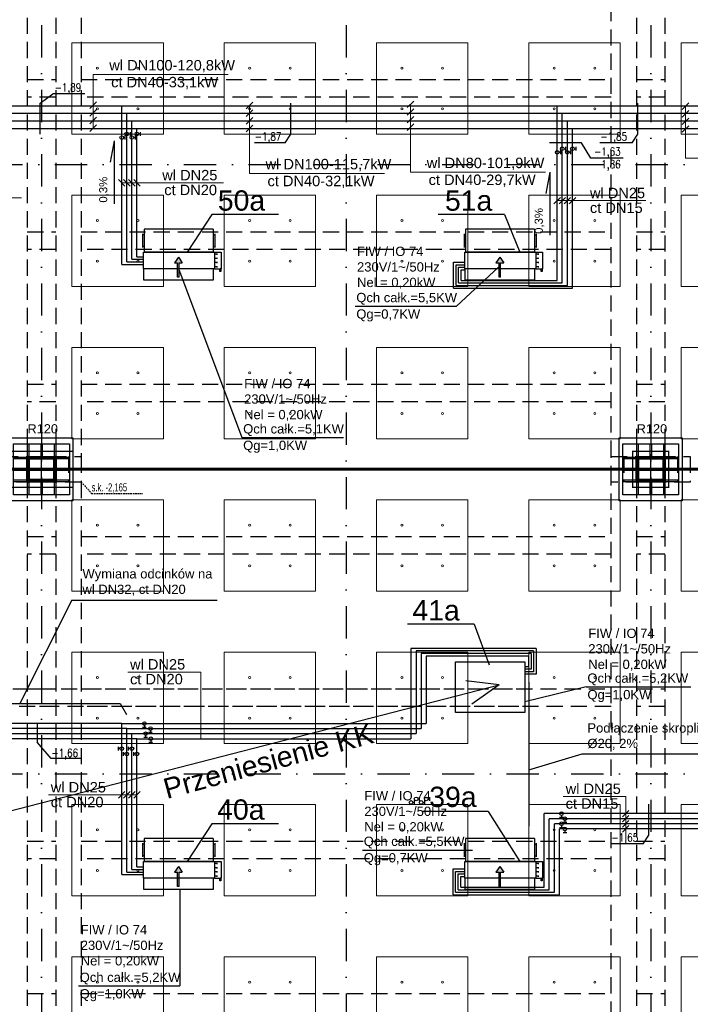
# Model space of a CAD drawing. Header units: centimetres. Extents: x -10729 to 23827, y -4437 to 19798.
# Tile 73 of 95: x 7417 to 8738, y 9946 to 11885. Entities that reach past the tile are written whole.
import ezdxf

# ---------------------------------------------------------------- set-up
doc = ezdxf.new("R2010")
doc.units = ezdxf.units.CM
for name, pattern in [('Kondygnacja  -0_5$0$HIDDEN', [9.525, 6.35, -3.175]), ('Kondygnacja  -0_5$0$HIDDEN2', [4.7625, 3.175, -1.5875]), ('Osie rzutów$0$DASHDOT2', [12.7, 6.35, -3.175, 0, -3.175])]:
    doc.linetypes.add(name, pattern=pattern)
doc.layers.get('0').update_dxf_attribs({"color": 8})
for name, color, linetype in [('bgde_dodatki powykonawcze', 7, 'Continuous'), ('bgde_schem_opis', 2, 'Continuous'), ('IS_zmiany 2024', 3, 'Continuous'), ('KJP_KK_OPISY MOCY klimakonwektorów', 7, 'Continuous'), ('Kondygnacja  -0_5$0$ARCH_GK', 8, 'Continuous'), ('Kondygnacja  -0_5$0$ARCH_INFO_ODPORNOŚĆ OGNIOWA', 8, 'Continuous'), ('Kondygnacja  -0_5$0$ARCH_KONSTR_POWYŻEJ RZUTU', 8, 'Kondygnacja  -0_5$0$HIDDEN'), ('Kondygnacja  -0_5$0$ARCH_KONSTR_POWYŻEJ RZUTU_IST', 8, 'Kondygnacja  -0_5$0$HIDDEN2'), ('Kondygnacja  -0_5$0$ARCH_KONSTRUKCJA_NIEWIDOCZNA', 8, 'Continuous'), ('Kondygnacja  -0_5$0$ARCH_OKŁADZINA', 8, 'Continuous'), ('Kondygnacja  -0_5$0$ARCH_SŁUPY', 8, 'Continuous'), ('Osie rzutów$0$ARCH_INFO_OSIE_IST', 8, 'Osie rzutów$0$DASHDOT2'), ('Osie rzutów$0$ARCH_INFO_OSIE_OPISY_IST', 8, 'Continuous')]:
    doc.layers.add(name, color=color, linetype=linetype)
for name, color, linetype, lineweight in [('bgde_opis ct 1', 7, 'Continuous', 20), ('bgde_rzędne wl ct', 7, 'Continuous', 25), ('bgde_urządzenia', 250, 'Continuous', 30), ('KJP_CT_kk_powrót', 250, '04_CT_KOMF_POW', 25), ('KJP_CT_kk_zasil', 250, '04_CT_KOMF_ZAS', 25), ('KJP_WL_kk zasil', 250, '04_WL_KOMF_ZAS', 25), ('KJP_WL_kk_powr', 250, '04_WL_KOMF_POW', 25), ('SU Lampy kwadratowe  -05$0$ARCH_SUFITY_PODWIESZANE', 8, 'Continuous', 9)]:
    doc.layers.add(name, color=color, linetype=linetype, lineweight=lineweight)
doc.styles.add('Arial', font='arial.ttf')
doc.styles.add('Kondygnacja  -0_5$0$Arial', font='arial.ttf')
doc.styles.add('Kondygnacja  -0_5$0$BIKTS', font='bikromsw.shx', dxfattribs={"width": 0.8})
doc.styles.add('st rom', font='Romans.shx', dxfattribs={"width": 0.8})
doc.linetypes.add('04_CT_KOMF_POW', pattern='A,100,-15,["CTKp",Standard,S=10,R=0,X=-10,Y=-5],-35', length=150)
doc.linetypes.add('04_CT_KOMF_ZAS', pattern='A,100,-15,["CTKz",Standard,S=10,R=0,X=-10,Y=-5],-35', length=150)
doc.linetypes.add('04_WL_KOMF_POW', pattern='A,100,-15,["WLKp",Standard,S=10,R=0,X=-10,Y=-5],-35', length=150)
doc.linetypes.add('04_WL_KOMF_ZAS', pattern='A,100,-15,["WLKz",Standard,S=10,R=0,X=-10,Y=-5],-35', length=150)
pattern_1 = [(45, (-1133.3117, -3177.9858), (-0.6735192, 0.6735192), [])]

# ---------------------------------------------------------------- blocks, each defined once
blk = doc.blocks.new('Osie rzutów')
at = {"layer": 'Osie rzutów$0$ARCH_INFO_OSIE_IST', "ltscale": 10}
for p, q in [((7460, 12510), (7460, 4623.26)), ((8060, 12510), (8060, 4623.26)), ((8660, 12510), (8660, 4623.26)), ((4436.04, 11600), (13655, 11600)), ((7460, 10970), (7460, 11030)), ((8660, 10970), (8660, 11030)), ((4436.04, 11000), (13655, 11000)), ((7490, 11000), (7430, 11000)), ((8690, 11000), (8630, 11000)), ((4436.04, 10400), (13655, 10400))]:
    blk.add_line(p, q, dxfattribs=at)
blk = doc.blocks.new('SU Lampy kwadratowe  -05$0$moduł sufitu')
at = {"layer": 'SU Lampy kwadratowe  -05$0$ARCH_SUFITY_PODWIESZANE'}
for points in [[(60, -60), (240, -60), (240, -240), (60, -240)], [(360, -60), (540, -60), (540, -240), (360, -240)], [(60, -360), (240, -360), (240, -540), (60, -540)], [(360, -360), (540, -360), (540, -540), (360, -540)]]:
    blk.add_lwpolyline(points, close=True, dxfattribs=at)
for centre in [(110, -110), (190, -110), (410, -110), (490, -110), (110, -190), (190, -190), (410, -190), (490, -190), (110, -410), (190, -410), (410, -410), (490, -410), (110, -490), (190, -490), (410, -490), (490, -490)]:
    blk.add_circle(centre, 2, dxfattribs=at)
blk = doc.blocks.new('SU Lampy kwadratowe  -05')
at = {"layer": 'SU Lampy kwadratowe  -05$0$ARCH_SUFITY_PODWIESZANE'}
for points in [[(7520, 11840), (7700, 11840), (7700, 11660), (7520, 11660)], [(7820, 11840), (8000, 11840), (8000, 11660), (7820, 11660)], [(8120, 11840), (8300, 11840), (8300, 11660), (8120, 11660)], [(8420, 11840), (8600, 11840), (8600, 11660), (8420, 11660)], [(8720, 11840), (8900, 11840), (8900, 11660), (8720, 11660)]]:
    blk.add_lwpolyline(points, close=True, dxfattribs=at)
for centre in [(7570, 11790), (7650, 11790), (7870, 11790), (7950, 11790), (8170, 11790), (8250, 11790), (8470, 11790), (8550, 11790), (7570, 11710), (7650, 11710), (7870, 11710), (7950, 11710), (8170, 11710), (8250, 11710), (8470, 11710), (8550, 11710)]:
    blk.add_circle(centre, 2, dxfattribs=at)
for p in [(7460, 11600), (8060, 11600), (8660, 11600), (7460, 11000), (8060, 11000), (8660, 11000), (7460, 10400), (8060, 10400), (8660, 10400)]:
    blk.add_blockref('SU Lampy kwadratowe  -05$0$moduł sufitu', p, dxfattribs=at)
blk = doc.blocks.new('Kondygnacja  -0_5$0$słup_prostokąt')
at = {"layer": 'Kondygnacja  -0_5$0$ARCH_SŁUPY', "lineweight": 40}
h = blk.add_hatch(dxfattribs=at)
h.set_pattern_fill('ANSI31', color=256, scale=0.3, style=0)
h.set_pattern_definition(pattern_1)
h.paths.add_polyline_path([(36, 34), (39, 34), (39, 84), (36, 84)])
h = blk.add_hatch(dxfattribs=at)
h.set_pattern_fill('ANSI31', color=256, scale=0.3, style=0)
h.set_pattern_definition(pattern_1)
h.paths.add_polyline_path([(89, 80), (89, 83), (39, 83), (39, 80)])
h = blk.add_hatch(dxfattribs=at)
h.set_pattern_fill('ANSI31', color=256, scale=0.3, style=0)
h.set_pattern_definition(pattern_1)
h.paths.add_polyline_path([(89, 34), (92, 34), (92, 84), (89, 84)])
h = blk.add_hatch(dxfattribs=at)
h.set_pattern_fill('ANSI31', color=256, scale=0.3, style=0)
h.set_pattern_definition(pattern_1)
h.paths.add_polyline_path([(89, 57.5), (89, 60.5), (39, 60.5), (39, 57.5)])
h = blk.add_hatch(dxfattribs=at)
h.set_pattern_fill('ANSI31', color=256, scale=0.3, style=0)
h.set_pattern_definition(pattern_1)
h.paths.add_polyline_path([(89, 35), (89, 38), (39, 38), (39, 35)])
at = {"layer": 'Kondygnacja  -0_5$0$ARCH_KONSTRUKCJA_NIEWIDOCZNA'}
blk.add_lwpolyline([(119, 109), (119, 9), (9, 9), (9, 109)], close=True, dxfattribs=at)
for points in [[(36, 109), (36, 84)], [(39, 109), (39, 84)], [(62.5, 109), (62.5, 83)], [(65.5, 109), (65.5, 83)], [(89, 109), (89, 84)], [(92, 109), (92, 84)], [(9, 83), (36, 83)], [(9, 80), (36, 80)], [(92, 83), (119, 83)], [(92, 80), (119, 80)], [(9, 60.5), (36, 60.5)], [(92, 60.5), (119, 60.5)], [(9, 57.5), (36, 57.5)], [(92, 57.5), (119, 57.5)], [(9, 38), (36, 38)], [(9, 35), (36, 35)], [(36, 34), (36, 9)], [(39, 34), (39, 9)], [(62.5, 35), (62.5, 9)], [(65.5, 35), (65.5, 9)], [(89, 34), (89, 9)], [(92, 38), (119, 38)], [(92, 35), (119, 35)], [(92, 34), (92, 9)]]:
    blk.add_lwpolyline(points, dxfattribs=at)
at = {"layer": 'Kondygnacja  -0_5$0$ARCH_OKŁADZINA'}
blk.add_lwpolyline([(2, 121), (126, 121), (126, -3), (2, -3)], close=True, dxfattribs=at)
at = {"layer": 'Kondygnacja  -0_5$0$ARCH_SŁUPY', "lineweight": 40}
for p, q in [((39, 60.5), (89, 60.5)), ((89, 57.5), (39, 57.5))]:
    blk.add_line(p, q, dxfattribs=at)
at = {"layer": 'Kondygnacja  -0_5$0$ARCH_SŁUPY', "lineweight": 30, "const_width": 3}
blk.add_lwpolyline([(2, 94.5), (126, 94.5), (126, 23.5), (2, 23.5)], close=True, dxfattribs=at)
at = {"layer": 'Kondygnacja  -0_5$0$ARCH_SŁUPY', "lineweight": 40}
for points in [[(36, 84), (39, 84), (39, 34), (36, 34)], [(89, 84), (92, 84), (92, 34), (89, 34)]]:
    blk.add_lwpolyline(points, close=True, dxfattribs=at)
for points in [[(89, 83), (39, 83)], [(39, 80), (89, 80)], [(89, 38), (39, 38)], [(39, 35), (89, 35)]]:
    blk.add_lwpolyline(points, dxfattribs=at)
blk = doc.blocks.new('Kondygnacja  -0_5$0$słup_kwadrat')
at = {"layer": 'Kondygnacja  -0_5$0$ARCH_SŁUPY', "lineweight": 40}
h = blk.add_hatch(dxfattribs=at)
h.set_pattern_fill('ANSI31', color=256, scale=0.3, style=0)
h.set_pattern_definition(pattern_1)
h.paths.add_polyline_path([(36, 34), (39, 34), (39, 84), (36, 84)])
h = blk.add_hatch(dxfattribs=at)
h.set_pattern_fill('ANSI31', color=256, scale=0.3, style=0)
h.set_pattern_definition(pattern_1)
h.paths.add_polyline_path([(89, 80), (89, 83), (39, 83), (39, 80)])
h = blk.add_hatch(dxfattribs=at)
h.set_pattern_fill('ANSI31', color=256, scale=0.3, style=0)
h.set_pattern_definition(pattern_1)
h.paths.add_polyline_path([(89, 34), (92, 34), (92, 84), (89, 84)])
h = blk.add_hatch(dxfattribs=at)
h.set_pattern_fill('ANSI31', color=256, scale=0.3, style=0)
h.set_pattern_definition(pattern_1)
h.paths.add_polyline_path([(89, 57.5), (89, 60.5), (39, 60.5), (39, 57.5)])
h = blk.add_hatch(dxfattribs=at)
h.set_pattern_fill('ANSI31', color=256, scale=0.3, style=0)
h.set_pattern_definition(pattern_1)
h.paths.add_polyline_path([(89, 35), (89, 38), (39, 38), (39, 35)])
at = {"layer": 'Kondygnacja  -0_5$0$ARCH_KONSTRUKCJA_NIEWIDOCZNA'}
blk.add_lwpolyline([(119, 109), (119, 9), (9, 9), (9, 109)], close=True, dxfattribs=at)
for points in [[(36, 109), (36, 84)], [(39, 109), (39, 84)], [(62.5, 109), (62.5, 83)], [(65.5, 109), (65.5, 83)], [(89, 109), (89, 84)], [(92, 109), (92, 84)], [(9, 83), (36, 83)], [(9, 80), (36, 80)], [(92, 83), (119, 83)], [(92, 80), (119, 80)], [(9, 60.5), (36, 60.5)], [(92, 60.5), (119, 60.5)], [(9, 57.5), (36, 57.5)], [(92, 57.5), (119, 57.5)], [(9, 38), (36, 38)], [(9, 35), (36, 35)], [(36, 34), (36, 9)], [(39, 34), (39, 9)], [(62.5, 35), (62.5, 9)], [(65.5, 35), (65.5, 9)], [(89, 34), (89, 9)], [(92, 38), (119, 38)], [(92, 35), (119, 35)], [(92, 34), (92, 9)]]:
    blk.add_lwpolyline(points, dxfattribs=at)
at = {"layer": 'Kondygnacja  -0_5$0$ARCH_OKŁADZINA'}
blk.add_lwpolyline([(2, 121), (126, 121), (126, -3), (2, -3)], close=True, dxfattribs=at)
at = {"layer": 'Kondygnacja  -0_5$0$ARCH_SŁUPY', "lineweight": 40}
for p, q in [((39, 60.5), (89, 60.5)), ((89, 57.5), (39, 57.5))]:
    blk.add_line(p, q, dxfattribs=at)
at = {"layer": 'Kondygnacja  -0_5$0$ARCH_SŁUPY', "lineweight": 50, "const_width": 3}
blk.add_lwpolyline([(28.5, 94.5), (99.5, 94.5), (99.5, 23.5), (28.5, 23.5)], close=True, dxfattribs=at)
at = {"layer": 'Kondygnacja  -0_5$0$ARCH_SŁUPY', "lineweight": 40}
for points in [[(36, 84), (39, 84), (39, 34), (36, 34)], [(89, 84), (92, 84), (92, 34), (89, 34)]]:
    blk.add_lwpolyline(points, close=True, dxfattribs=at)
for points in [[(89, 83), (39, 83)], [(39, 80), (89, 80)], [(89, 38), (39, 38)], [(39, 35), (89, 35)]]:
    blk.add_lwpolyline(points, dxfattribs=at)
blk = doc.blocks.new('Kondygnacja  -0_5$0$konstrukcja istniejąca -0.5')
at = {"layer": 'Kondygnacja  -0_5$0$ARCH_KONSTR_POWYŻEJ RZUTU_IST', "ltscale": 10}
for p, q in [((7432, 12175), (7432, 11025)), ((8632, 12175), (8632, 11025)), ((7432, 10975), (7432, 9825)), ((8632, 10975), (8632, 9825))]:
    blk.add_line(p, q, dxfattribs=at)
for points in [[(7488, 12175), (7488, 11025)], [(7538, 12175), (7538, 11025)], [(8582, 11025), (8582, 12175)], [(8688, 12175), (8688, 11025)], [(7432, 11767.9), (7488, 11767.9)], [(7538, 11767.9), (8582, 11767.9)], [(8632, 11767.9), (8688, 11767.9)], [(7488, 11732.9), (7432, 11732.9)], [(8582, 11732.9), (7538, 11732.9)], [(8688, 11732.9), (8632, 11732.9)], [(7432, 11467.9), (7488, 11467.9)], [(7538, 11467.9), (8582, 11467.9)], [(8632, 11467.9), (8688, 11467.9)], [(7488, 11432.9), (7432, 11432.9)], [(8582, 11432.9), (7538, 11432.9)], [(8688, 11432.9), (8632, 11432.9)], [(7432, 11167.9), (7488, 11167.9)], [(7538, 11167.9), (8582, 11167.9)], [(8632, 11167.9), (8688, 11167.9)], [(7488, 11132.9), (7432, 11132.9)], [(8582, 11132.9), (7538, 11132.9)], [(8688, 11132.9), (8632, 11132.9)], [(7538, 10975), (7382, 10975), (7382, 11025), (7538, 11025), (7538, 10975)], [(8738, 10975), (8582, 10975), (8582, 11025), (8738, 11025), (8738, 10975)], [(7488, 10975), (7488, 9825)], [(7538, 10975), (7538, 9825)], [(8582, 9825), (8582, 10975)], [(8688, 10975), (8688, 9825)], [(7355.9, 10567.9), (8399.9, 10567.9)], [(7432, 10567.9), (7488, 10567.9)], [(7538, 10567.9), (8582, 10567.9)], [(8632, 10567.9), (8688, 10567.9)], [(8399.9, 10532.9), (7355.9, 10532.9)], [(7488, 10532.9), (7432, 10532.9)], [(8582, 10532.9), (7538, 10532.9)], [(8688, 10532.9), (8632, 10532.9)], [(7432, 10267.9), (7488, 10267.9)], [(7538, 10267.9), (8582, 10267.9)], [(8632, 10267.9), (8688, 10267.9)], [(7488, 10232.9), (7432, 10232.9)], [(8582, 10232.9), (7538, 10232.9)], [(8688, 10232.9), (8632, 10232.9)], [(7432, 9967.9), (7488, 9967.9)], [(7538, 9967.9), (8582, 9967.9)], [(8632, 9967.9), (8688, 9967.9)]]:
    blk.add_lwpolyline(points, dxfattribs=at)
at = {"layer": 'Kondygnacja  -0_5$0$ARCH_KONSTR_POWYŻEJ RZUTU_IST', "ltscale": 10, "elevation": 0}
for points in [[(7513, 11025), (7513, 10975)], [(8607, 11025), (8607, 10975)], [(8713, 11025), (8713, 10975)], [(7432, 10867.9), (7488, 10867.9)], [(7538, 10867.9), (8582, 10867.9)], [(8632, 10867.9), (8688, 10867.9)], [(7488, 10832.9), (7432, 10832.9)], [(8582, 10832.9), (7538, 10832.9)], [(8688, 10832.9), (8632, 10832.9)]]:
    blk.add_lwpolyline(points, dxfattribs=at)
at = {"layer": 'Kondygnacja  -0_5$0$ARCH_KONSTR_POWYŻEJ RZUTU_IST'}
blk.add_lwpolyline([(7538, 10975), (7558.7, 10952.5), (7659.8, 10952.5)], dxfattribs=at)
at = {"layer": 'Kondygnacja  -0_5$0$ARCH_KONSTR_POWYŻEJ RZUTU_IST', "style": 'Kondygnacja  -0_5$0$BIKTS', "width": 0.7}
blk.add_text('s.k. -2,165', height=16, dxfattribs=at).set_placement((7558.7, 10956.5))

msp = doc.modelspace()

# ---------------------------------------------------------------- hatches: boundary and pattern name
at = {"layer": 'bgde_urządzenia'}
h = msp.add_hatch(color=256, dxfattribs=at)
h.paths.add_polyline_path([(7731.042, 11394.8), (7728.042, 11394.8), (7728.042, 11406.466), (7721.852, 11406.466), (7729.542, 11417.894), (7737.232, 11406.466), (7731.042, 11406.466)])
h.paths.add_polyline_path([(7731.042, 11378.133), (7728.042, 11378.133), (7728.042, 11394.8), (7731.042, 11394.8)])
h = msp.add_hatch(color=256, dxfattribs=at)
h.paths.add_polyline_path([(8364.184, 11394.8), (8361.184, 11394.8), (8361.184, 11406.466), (8354.994, 11406.466), (8362.684, 11417.894), (8370.374, 11406.466), (8364.184, 11406.466)])
h.paths.add_polyline_path([(8364.184, 11378.133), (8361.184, 11378.133), (8361.184, 11394.8), (8364.184, 11394.8)])
h = msp.add_hatch(color=256, dxfattribs=at)
h.paths.add_polyline_path([(7731.042, 10194.803), (7728.042, 10194.803), (7728.042, 10206.468), (7721.852, 10206.468), (7729.542, 10217.896), (7737.232, 10206.468), (7731.042, 10206.468)])
h.paths.add_polyline_path([(7731.042, 10178.135), (7728.042, 10178.135), (7728.042, 10194.803), (7731.042, 10194.803)])
h = msp.add_hatch(color=256, dxfattribs=at)
h.paths.add_polyline_path([(8364.184, 10194.803), (8361.184, 10194.803), (8361.184, 10206.468), (8354.994, 10206.468), (8362.684, 10217.896), (8370.374, 10206.468), (8364.184, 10206.468)])
h.paths.add_polyline_path([(8364.184, 10178.135), (8361.184, 10178.135), (8361.184, 10194.803), (8364.184, 10194.803)])

# ---------------------------------------------------------------- linework, layer by layer
at = {"color": 4}
msp.add_line((8420, 10581), (8420, 10297.328), dxfattribs=at)
at = {"color": 1}
for p, q in [((7244.853, 10538.819), (7614.848, 10538.819)), ((7614.848, 10538.819), (7627.188, 10517.077))]:
    msp.add_line(p, q, dxfattribs=at)
at = {"layer": 'bgde_dodatki powykonawcze'}
for p, q in [((7624.998, 11649.769), (7624.998, 11657.087)), ((7631.558, 11660.419), (7634.99, 11660.419)), ((7634.99, 11656.76), (7634.99, 11664.078)), ((7644.998, 11649.792), (7644.998, 11657.11)), ((7651.558, 11660.441), (7654.99, 11660.441)), ((7654.99, 11656.782), (7654.99, 11664.1)), ((7621.566, 11653.428), (7624.998, 11653.428)), ((7641.566, 11653.451), (7644.998, 11653.451)), ((8492.851, 11627.61), (8492.851, 11634.928)), ((8512.851, 11627.632), (8512.851, 11634.95)), ((8479.427, 11624.279), (8482.858, 11624.279)), ((8482.858, 11620.62), (8482.858, 11627.937)), ((8489.419, 11631.269), (8492.851, 11631.269)), ((8499.427, 11624.301), (8502.858, 11624.301)), ((8502.858, 11620.642), (8502.858, 11627.96)), ((8509.419, 11631.291), (8512.851, 11631.291)), ((7658.918, 10492.342), (7666.236, 10492.342)), ((7662.577, 10495.774), (7662.577, 10492.342)), ((7661.417, 10472.449), (7668.735, 10472.449)), ((7665.076, 10475.881), (7665.076, 10472.449)), ((7670.94, 10482.449), (7678.258, 10482.449)), ((7674.599, 10485.881), (7674.599, 10482.449)), ((7610.927, 10453.591), (7610.927, 10446.273)), ((7630.927, 10453.591), (7630.927, 10446.273)), ((7671.569, 10462.449), (7678.887, 10462.449)), ((7675.228, 10465.881), (7675.228, 10462.449)), ((7614.358, 10449.932), (7610.927, 10449.932)), ((7620.927, 10443.042), (7620.927, 10435.724)), ((7624.358, 10439.383), (7620.927, 10439.383)), ((7634.358, 10449.932), (7630.927, 10449.932)), ((7640.927, 10443.042), (7640.927, 10435.724)), ((7644.358, 10439.383), (7640.927, 10439.383)), ((8204.808, 10347.223), (8204.808, 10354.541)), ((8224.808, 10347.246), (8224.808, 10354.564)), ((8191.384, 10343.892), (8194.816, 10343.892)), ((8194.816, 10340.233), (8194.816, 10347.551)), ((8201.377, 10350.882), (8204.808, 10350.882)), ((8211.384, 10343.915), (8214.816, 10343.915)), ((8214.816, 10340.256), (8214.816, 10347.574)), ((8221.376, 10350.905), (8224.808, 10350.905)), ((8484.044, 10318.369), (8484.044, 10314.937)), ((8480.385, 10314.937), (8487.703, 10314.937)), ((8484.066, 10298.369), (8484.066, 10294.937)), ((8487.375, 10304.945), (8494.693, 10304.945)), ((8491.034, 10308.377), (8491.034, 10304.945)), ((8480.407, 10294.937), (8487.725, 10294.937)), ((8487.398, 10284.945), (8494.715, 10284.945)), ((8491.056, 10288.377), (8491.056, 10284.945))]:
    msp.add_line(p, q, dxfattribs=at)
for centre in [(7617.966, 11653.428), (7627.958, 11660.419), (7637.966, 11653.451), (7647.958, 11660.441), (8485.819, 11631.269), (8505.819, 11631.291), (8475.827, 11624.279), (8495.827, 11624.301), (7662.577, 10499.374), (7674.599, 10489.481), (7665.076, 10479.481), (7675.228, 10469.481), (7617.958, 10449.932), (7637.958, 10449.932), (7627.958, 10439.383), (7647.958, 10439.383), (8197.777, 10350.882), (8217.776, 10350.905), (8187.784, 10343.892), (8207.784, 10343.915), (8484.044, 10321.969), (8484.066, 10301.969), (8491.034, 10311.977), (8491.056, 10291.977)]:
    msp.add_circle(centre, 3.6, dxfattribs=at)
at = {"layer": 'bgde_opis ct 1'}
for p, q in [((7827.471, 11777.249), (7561.608, 11777.249)), ((7561.608, 11777.249), (7561.608, 11671.914)), ((7568.052, 11723.358), (7555.164, 11710.471)), ((7875.975, 11722.718), (7863.087, 11709.83)), ((7869.531, 11582.513), (7869.531, 11716.274)), ((8193.406, 11725.098), (8180.519, 11712.21)), ((8186.962, 11584.892), (8186.962, 11718.654)), ((8734.918, 11721.635), (8722.03, 11708.747)), ((8728.474, 11612.516), (8728.474, 11715.191)), ((7568.052, 11708.358), (7555.164, 11695.471)), ((7568.052, 11693.358), (7555.164, 11680.471)), ((7875.975, 11707.718), (7863.087, 11694.83)), ((7875.975, 11692.718), (7863.087, 11679.83)), ((8193.406, 11710.098), (8180.519, 11697.21)), ((8193.406, 11695.098), (8180.519, 11682.21)), ((8734.918, 11706.635), (8722.03, 11693.747)), ((7568.052, 11678.358), (7555.164, 11665.471)), ((7875.975, 11677.718), (7863.087, 11664.83)), ((8193.406, 11680.098), (8180.519, 11667.21)), ((8734.918, 11691.635), (8722.03, 11678.747)), ((8734.918, 11676.635), (8722.03, 11663.747)), ((8994.337, 11612.516), (8728.474, 11612.516)), ((8135.394, 11582.513), (7869.531, 11582.513)), ((8452.825, 11584.892), (8186.962, 11584.892)), ((7611.537, 11570.638), (7624.425, 11557.75)), ((7818.539, 11564.194), (7617.958, 11564.194)), ((7621.515, 11570.638), (7634.402, 11557.75)), ((7631.515, 11570.638), (7644.402, 11557.75)), ((7641.515, 11570.638), (7654.402, 11557.75)), ((7420.718, 11534.706), (7301.81, 11534.706)), ((8482.263, 11535.507), (8469.375, 11522.619)), ((8650.211, 11529.063), (8475.819, 11529.063)), ((8492.263, 11535.507), (8479.375, 11522.619)), ((8502.263, 11535.507), (8489.375, 11522.619)), ((8512.263, 11535.507), (8499.375, 11522.619)), ((7629.747, 10600.802), (7774.139, 10600.802)), ((7774.139, 10600.802), (7774.139, 10469.481)), ((7473.566, 10358.828), (7647.958, 10358.828)), ((7624.402, 10365.272), (7611.515, 10352.384)), ((7634.402, 10365.272), (7621.515, 10352.384)), ((7644.402, 10365.272), (7631.515, 10352.384)), ((7654.402, 10365.272), (7641.515, 10352.384)), ((8487.804, 10355.809), (8610.709, 10355.809)), ((8610.709, 10355.809), (8610.709, 10269.134)), ((8617.153, 10328.421), (8604.265, 10315.533)), ((8617.153, 10318.421), (8604.265, 10305.533)), ((8617.153, 10308.421), (8604.265, 10295.533)), ((8617.153, 10298.421), (8604.265, 10285.533))]:
    msp.add_line(p, q, dxfattribs=at)
at = {"layer": 'bgde_rzędne wl ct'}
for p, q in [((7457.082, 11721.244), (7482.127, 11739.665)), ((7545.42, 11739.653), (7482.137, 11739.653)), ((7457.082, 11659.825), (7457.082, 11721.244)), ((7950.921, 11659.825), (7950.921, 11721.244)), ((8634.45, 11659.825), (8634.45, 11721.244)), ((7939.71, 11643.025), (7950.921, 11659.825)), ((8623.24, 11643.025), (8634.45, 11659.825)), ((7603.327, 11646.728), (7595.422, 11604.741)), ((7603.327, 11646.728), (7603.327, 11522.738)), ((7939.71, 11643.025), (7879.619, 11643.025)), ((8523.814, 11643.025), (8460.531, 11643.025)), ((8542.179, 11612.52), (8523.814, 11643.025)), ((8623.24, 11643.025), (8559.956, 11643.025)), ((8605.463, 11612.52), (8542.179, 11612.52)), ((8461.249, 11585.157), (8453.344, 11543.17)), ((8461.249, 11585.157), (8461.249, 11461.167)), ((7451.152, 10500.66), (7451.152, 10462.541)), ((7478.687, 10430.433), (7451.152, 10462.541)), ((7538.64, 10430.433), (7478.687, 10430.433)), ((8656.277, 10279.34), (8656.277, 10340.76)), ((8645.066, 10262.541), (8656.277, 10279.34)), ((8645.066, 10262.541), (8581.782, 10262.541))]:
    msp.add_line(p, q, dxfattribs=at)
at = {"layer": 'bgde_schem_opis'}
for p, q in [((7795.64, 11501.797, 30.736), (7746.994, 11427.8, 353.218)), ((7926.575, 11501.797, 30.736), (7795.64, 11501.797, 30.736)), ((8372.255, 11501.797, 30.736), (8241.321, 11501.797, 30.736)), ((8372.255, 11501.797, 30.736), (8402.095, 11427.8, 353.218)), ((8312.146, 10695.1), (8181.211, 10695.1)), ((8312.146, 10695.1), (8341.759, 10615.016, 353.218)), ((8339.902, 10326.053), (8208.968, 10326.053)), ((8339.902, 10326.053), (8402.095, 10227.803, 353.218)), ((7795.64, 10301.8, 30.736), (7746.994, 10227.803, 353.218)), ((7926.575, 10301.8, 30.736), (7795.64, 10301.8, 30.736))]:
    msp.add_line(p, q, dxfattribs=at)
at = {"layer": 'bgde_urządzenia'}
for p, q in [((7659.142, 11464.05), (7659.142, 11436.55)), ((7662.142, 11461.55), (7659.142, 11461.55)), ((7662.142, 11472.8), (7662.142, 11427.8)), ((7798.142, 11472.8), (7662.142, 11472.8)), ((7798.142, 11472.8), (7798.142, 11427.8)), ((7798.142, 11461.55), (7801.142, 11461.55)), ((7801.142, 11464.05), (7801.142, 11436.55)), ((8292.284, 11464.05), (8292.284, 11436.55)), ((8295.284, 11461.55), (8292.284, 11461.55)), ((8295.284, 11472.8), (8295.284, 11427.8)), ((8431.284, 11472.8), (8295.284, 11472.8)), ((8431.284, 11472.8), (8431.284, 11427.8)), ((8431.284, 11461.55), (8434.284, 11461.55)), ((8434.284, 11464.05), (8434.284, 11436.55)), ((7662.142, 11439.05), (7659.142, 11439.05)), ((7660.642, 11394.8), (7660.642, 11427.8)), ((7660.642, 11427.8), (7800.642, 11427.8)), ((7798.142, 11427.8), (7662.142, 11427.8)), ((7798.142, 11439.05), (7801.142, 11439.05)), ((7800.642, 11427.8), (7800.642, 11394.8)), ((7800.642, 11427.8), (7813.642, 11427.8)), ((7805.842, 11423.675), (7800.642, 11423.675)), ((7805.842, 11422.425), (7805.842, 11424.925)), ((7813.642, 11427.8), (7813.642, 11394.8)), ((8295.284, 11439.05), (8292.284, 11439.05)), ((8293.784, 11394.8), (8293.784, 11427.8)), ((8293.784, 11427.8), (8433.784, 11427.8)), ((8431.284, 11427.8), (8295.284, 11427.8)), ((8431.284, 11439.05), (8434.284, 11439.05)), ((8433.784, 11427.8), (8433.784, 11394.8)), ((8433.784, 11427.8), (8446.784, 11427.8)), ((8438.984, 11423.675), (8433.784, 11423.675)), ((8438.984, 11422.425), (8438.984, 11424.925)), ((8446.784, 11427.8), (8446.784, 11394.8)), ((7729.542, 11417.894), (7721.852, 11406.466)), ((7721.852, 11406.466), (7728.042, 11406.466)), ((7728.042, 11378.133), (7728.042, 11406.466)), ((7729.542, 11417.894), (7737.232, 11406.466)), ((7731.042, 11378.133), (7731.042, 11406.466)), ((7731.042, 11406.466), (7737.232, 11406.466)), ((7805.842, 11415.425), (7800.642, 11415.425)), ((7805.842, 11407.175), (7800.642, 11407.175)), ((7805.842, 11414.175), (7805.842, 11416.675)), ((7805.842, 11405.925), (7805.842, 11408.425)), ((8362.684, 11417.894), (8354.994, 11406.466)), ((8354.994, 11406.466), (8361.184, 11406.466)), ((8361.184, 11378.133), (8361.184, 11406.466)), ((8362.684, 11417.894), (8370.374, 11406.466)), ((8364.184, 11378.133), (8364.184, 11406.466)), ((8364.184, 11406.466), (8370.374, 11406.466)), ((8438.984, 11415.425), (8433.784, 11415.425)), ((8438.984, 11407.175), (8433.784, 11407.175)), ((8438.984, 11414.175), (8438.984, 11416.675)), ((8438.984, 11405.925), (8438.984, 11408.425)), ((7798.442, 11394.8), (7660.642, 11394.8)), ((7660.642, 11394.8), (7660.642, 11373.3)), ((7798.442, 11373.3), (7798.442, 11394.8)), ((7800.642, 11394.8), (7798.442, 11394.8)), ((7805.842, 11398.925), (7800.642, 11398.925)), ((7800.642, 11394.8), (7813.642, 11394.8)), ((7805.842, 11397.675), (7805.842, 11400.175)), ((7811.142, 11389.8), (7811.142, 11394.8)), ((7813.142, 11389.8), (7811.142, 11389.8)), ((7813.642, 11394.8), (7812.142, 11394.8)), ((7813.142, 11394.8), (7813.142, 11389.8)), ((8431.584, 11394.8), (8293.784, 11394.8)), ((8293.784, 11394.8), (8293.784, 11373.3)), ((8431.584, 11373.3), (8431.584, 11394.8)), ((8433.784, 11394.8), (8431.584, 11394.8)), ((8438.984, 11398.925), (8433.784, 11398.925)), ((8433.784, 11394.8), (8446.784, 11394.8)), ((8438.984, 11397.675), (8438.984, 11400.175)), ((8444.284, 11389.8), (8444.284, 11394.8)), ((8446.284, 11389.8), (8444.284, 11389.8)), ((8446.784, 11394.8), (8445.284, 11394.8)), ((8446.284, 11394.8), (8446.284, 11389.8)), ((7660.642, 11373.3), (7798.442, 11373.3)), ((7731.042, 11378.133), (7728.042, 11378.133)), ((8293.784, 11373.3), (8431.584, 11373.3)), ((8364.184, 11378.133), (8361.184, 11378.133)), ((7659.142, 10264.053), (7659.142, 10236.553)), ((7662.142, 10261.553), (7659.142, 10261.553)), ((7662.142, 10272.803), (7662.142, 10227.803)), ((7798.142, 10272.803), (7662.142, 10272.803)), ((7798.142, 10272.803), (7798.142, 10227.803)), ((7798.142, 10261.553), (7801.142, 10261.553)), ((7801.142, 10264.053), (7801.142, 10236.553)), ((8292.284, 10264.053), (8292.284, 10236.553)), ((8295.284, 10261.553), (8292.284, 10261.553)), ((8295.284, 10272.803), (8295.284, 10227.803)), ((8431.284, 10272.803), (8295.284, 10272.803)), ((8431.284, 10272.803), (8431.284, 10227.803)), ((8431.284, 10261.553), (8434.284, 10261.553)), ((8434.284, 10264.053), (8434.284, 10236.553)), ((7662.142, 10239.053), (7659.142, 10239.053)), ((7798.142, 10239.053), (7801.142, 10239.053)), ((8295.284, 10239.053), (8292.284, 10239.053)), ((8431.284, 10239.053), (8434.284, 10239.053)), ((7660.642, 10194.803), (7660.642, 10227.803)), ((7660.642, 10227.803), (7800.642, 10227.803)), ((7798.142, 10227.803), (7662.142, 10227.803)), ((7800.642, 10227.803), (7800.642, 10194.803)), ((7800.642, 10227.803), (7813.642, 10227.803)), ((7805.842, 10223.678), (7800.642, 10223.678)), ((7805.842, 10222.428), (7805.842, 10224.928)), ((7813.642, 10227.803), (7813.642, 10194.803)), ((8293.784, 10194.803), (8293.784, 10227.803)), ((8293.784, 10227.803), (8433.784, 10227.803)), ((8431.284, 10227.803), (8295.284, 10227.803)), ((8433.784, 10227.803), (8433.784, 10194.803)), ((8433.784, 10227.803), (8446.784, 10227.803)), ((8438.984, 10223.678), (8433.784, 10223.678)), ((8438.984, 10222.428), (8438.984, 10224.928)), ((8446.784, 10227.803), (8446.784, 10194.803)), ((7729.542, 10217.896), (7721.852, 10206.468)), ((7721.852, 10206.468), (7728.042, 10206.468)), ((7728.042, 10178.135), (7728.042, 10206.468)), ((7729.542, 10217.896), (7737.232, 10206.468)), ((7731.042, 10178.135), (7731.042, 10206.468)), ((7731.042, 10206.468), (7737.232, 10206.468)), ((7805.842, 10215.428), (7800.642, 10215.428)), ((7805.842, 10207.178), (7800.642, 10207.178)), ((7805.842, 10214.178), (7805.842, 10216.678)), ((7805.842, 10205.928), (7805.842, 10208.428)), ((7805.842, 10197.678), (7805.842, 10200.178)), ((8362.684, 10217.896), (8354.994, 10206.468)), ((8354.994, 10206.468), (8361.184, 10206.468)), ((8361.184, 10178.135), (8361.184, 10206.468)), ((8362.684, 10217.896), (8370.374, 10206.468)), ((8364.184, 10178.135), (8364.184, 10206.468)), ((8364.184, 10206.468), (8370.374, 10206.468)), ((8438.984, 10215.428), (8433.784, 10215.428)), ((8438.984, 10207.178), (8433.784, 10207.178)), ((8438.984, 10214.178), (8438.984, 10216.678)), ((8438.984, 10205.928), (8438.984, 10208.428)), ((8438.984, 10197.678), (8438.984, 10200.178)), ((7798.442, 10194.803), (7660.642, 10194.803)), ((7660.642, 10194.803), (7660.642, 10173.303)), ((7798.442, 10173.303), (7798.442, 10194.803)), ((7800.642, 10194.803), (7798.442, 10194.803)), ((7805.842, 10198.928), (7800.642, 10198.928)), ((7800.642, 10194.803), (7813.642, 10194.803)), ((7811.142, 10189.803), (7811.142, 10194.803)), ((7813.142, 10189.803), (7811.142, 10189.803)), ((7813.642, 10194.803), (7812.142, 10194.803)), ((7813.142, 10194.803), (7813.142, 10189.803)), ((8431.584, 10194.803), (8293.784, 10194.803)), ((8293.784, 10194.803), (8293.784, 10173.303)), ((8431.584, 10173.303), (8431.584, 10194.803)), ((8433.784, 10194.803), (8431.584, 10194.803)), ((8438.984, 10198.928), (8433.784, 10198.928)), ((8433.784, 10194.803), (8446.784, 10194.803)), ((8444.284, 10189.803), (8444.284, 10194.803)), ((8446.284, 10189.803), (8444.284, 10189.803)), ((8446.784, 10194.803), (8445.284, 10194.803)), ((8446.284, 10194.803), (8446.284, 10189.803)), ((7660.642, 10173.303), (7798.442, 10173.303)), ((7731.042, 10178.135), (7728.042, 10178.135)), ((8293.784, 10173.303), (8431.584, 10173.303)), ((8364.184, 10178.135), (8361.184, 10178.135))]:
    msp.add_line(p, q, dxfattribs=at)
at = {"layer": 'IS_zmiany 2024', "color": 1}
for p, q in [((7139.56, 10260.896, 286.5), (8361.155, 10575.895)), ((8361.155, 10575.895), (8295.569, 10583.279)), ((8361.155, 10575.895), (8307.318, 10537.716))]:
    msp.add_line(p, q, dxfattribs=at)
at = {"layer": 'IS_zmiany 2024', "color": 40, "lineweight": 60}
msp.add_lwpolyline([(7398, 11000), (9895.5, 11000), (9895.5, 9798.5), (7398, 9798.5)], close=True, dxfattribs=at)
at = {"layer": 'IS_zmiany 2024'}
msp.add_lwpolyline([(8275.775, 10620.895), (8412.075, 10620.895), (8412.075, 10521.395), (8275.775, 10521.395)], close=True, dxfattribs=at)
at = {"layer": 'KJP_CT_kk_powrót'}
for p, q in [((6413.5, 11701.049), (10017.002, 11701.049)), ((7627.958, 11408.554), (7627.958, 11701.049)), ((8485.819, 11366.964), (8485.819, 11701.049)), ((7627.958, 11408.554), (7659.677, 11408.554)), ((8281.604, 11397.933), (8293.784, 11397.933)), ((8281.604, 11366.964), (8281.604, 11397.933)), ((8281.604, 11366.964), (8485.819, 11366.964)), ((7627.958, 10489.374), (6246, 10489.374)), ((7627.958, 10206.88), (7627.958, 10489.374)), ((9944.829, 10311.977), (8460.196, 10311.977)), ((8460.196, 10172.111), (8460.196, 10311.977)), ((7627.958, 10206.88), (7659.677, 10206.88)), ((8280.639, 10203.08), (8292.819, 10203.08)), ((8280.639, 10172.111), (8280.639, 10203.08)), ((8280.639, 10172.111), (8460.196, 10172.111))]:
    msp.add_line(p, q, dxfattribs=at)
at = {"layer": 'KJP_CT_kk_powrót', "color": 1}
for p, q in [((8207.776, 10637.235), (8207.776, 10489.481)), ((8424.255, 10637.235), (8207.776, 10637.235)), ((7627.958, 10489.481), (8207.776, 10489.481))]:
    msp.add_line(p, q, dxfattribs=at)
at = {"layer": 'KJP_CT_kk_zasil'}
for p, q in [((6398.5, 11716.049), (10032.002, 11716.049)), ((7617.958, 11403.554), (7617.958, 11716.049)), ((8475.819, 11371.964), (8475.819, 11716.049)), ((7617.958, 11403.554), (7659.677, 11403.554)), ((8286.604, 11392.933), (8293.784, 11392.933)), ((8286.604, 11371.964), (8286.604, 11392.933)), ((8286.604, 11371.964), (8475.819, 11371.964)), ((7617.958, 10499.374), (6234, 10499.374)), ((7617.958, 10201.88), (7617.958, 10499.374)), ((9944.829, 10321.977), (8450.196, 10321.977)), ((8450.196, 10177.111), (8450.196, 10321.977)), ((7617.958, 10201.88), (7659.677, 10201.88)), ((8285.639, 10198.08), (8292.819, 10198.08)), ((8285.639, 10177.111), (8285.639, 10198.08)), ((8285.639, 10177.111), (8450.196, 10177.111))]:
    msp.add_line(p, q, dxfattribs=at)
at = {"layer": 'KJP_CT_kk_zasil', "color": 1}
for p, q in [((8217.776, 10632.235), (8217.776, 10499.374)), ((8419.255, 10632.235), (8217.776, 10632.235)), ((8419.255, 10632.235), (8419.255, 10611.266)), ((8424.255, 10637.235), (8424.255, 10606.266)), ((8419.255, 10611.266), (8412.075, 10611.266)), ((8424.255, 10606.266), (8412.075, 10606.266)), ((7617.958, 10499.374), (8217.776, 10499.374))]:
    msp.add_line(p, q, dxfattribs=at)
at = {"layer": 'KJP_KK_OPISY MOCY klimakonwektorów'}
for p, q in [((7729.531, 11395.527), (7854.786, 11062.608)), ((8277.559, 11321.162), (8359.998, 11397.916)), ((8077.671, 11321.162), (8277.559, 11321.162)), ((7854.786, 11062.608), (8054.673, 11062.608)), ((8532.941, 10571.683), (8412.075, 10542.272)), ((8532.941, 10571.683), (8738.985, 10571.683)), ((8092.397, 10250.303), (8309.147, 10250.303)), ((7732.691, 10172.589), (7732.691, 9982.521)), ((7532.804, 9982.521), (7732.691, 9982.521))]:
    msp.add_line(p, q, dxfattribs=at)
at = {"layer": 'KJP_KK_OPISY MOCY klimakonwektorów', "color": 1}
for p, q in [((7520, 10742), (7417.088, 10538.819)), ((7520, 10742), (7805.973, 10742)), ((8420, 10408), (8525.287, 10439.852)), ((8525.287, 10439.852), (8965.223, 10439.852))]:
    msp.add_line(p, q, dxfattribs=at)
at = {"layer": 'KJP_WL_kk zasil'}
for p, q in [((6432.5, 11686.049), (10002.002, 11686.049)), ((7637.958, 11413.554), (7637.958, 11686.049)), ((8495.819, 11361.964), (8495.819, 11686.049)), ((7637.958, 11413.554), (7659.677, 11413.554)), ((8276.604, 11402.933), (8293.784, 11402.933)), ((8276.604, 11361.964), (8276.604, 11402.933)), ((8276.604, 11361.964), (8495.819, 11361.964)), ((7637.958, 10479.374), (6260, 10479.374)), ((7637.958, 10211.88), (7637.958, 10479.374)), ((9944.829, 10301.977), (8470.196, 10301.977)), ((8470.196, 10167.111), (8470.196, 10301.977)), ((7637.958, 10211.88), (7659.677, 10211.88)), ((8275.639, 10208.08), (8292.819, 10208.08)), ((8275.639, 10167.111), (8275.639, 10208.08)), ((8275.639, 10167.111), (8470.196, 10167.111))]:
    msp.add_line(p, q, dxfattribs=at)
at = {"layer": 'KJP_WL_kk zasil', "color": 5}
for p, q in [((8197.776, 10642.235), (8197.776, 10479.481)), ((8429.255, 10642.235), (8197.776, 10642.235)), ((7637.958, 10479.481), (8197.776, 10479.481))]:
    msp.add_line(p, q, dxfattribs=at)
at = {"layer": 'KJP_WL_kk_powr'}
for p, q in [((6455.5, 11671.049), (9987.002, 11671.049)), ((7647.958, 11418.554), (7647.958, 11671.049)), ((8505.819, 11356.964), (8505.819, 11671.049)), ((7647.958, 11418.554), (7659.677, 11418.554)), ((8271.604, 11407.933), (8293.784, 11407.933)), ((8271.604, 11356.964), (8271.604, 11407.933)), ((8271.604, 11356.964), (8505.819, 11356.964)), ((7647.958, 10469.374), (6276, 10469.374)), ((7647.958, 10216.88), (7647.958, 10469.374)), ((9944.829, 10291.977), (8480.196, 10291.977)), ((8480.196, 10162.111), (8480.196, 10291.977)), ((7647.958, 10216.88), (7659.677, 10216.88)), ((8270.639, 10213.08), (8292.819, 10213.08)), ((8270.639, 10162.111), (8270.639, 10213.08)), ((8270.639, 10162.111), (8480.196, 10162.111))]:
    msp.add_line(p, q, dxfattribs=at)
at = {"layer": 'KJP_WL_kk_powr', "color": 5}
for p, q in [((8187.776, 10647.235), (8187.776, 10469.481)), ((8434.255, 10647.235), (8187.776, 10647.235)), ((8434.255, 10647.235), (8434.255, 10596.266)), ((8429.255, 10642.235), (8429.255, 10601.266)), ((8429.255, 10601.266), (8412.075, 10601.266)), ((8434.255, 10596.266), (8412.075, 10596.266)), ((7647.958, 10469.481), (8187.776, 10469.481))]:
    msp.add_line(p, q, dxfattribs=at)
at = {"layer": 'Kondygnacja  -0_5$0$ARCH_GK', "linetype": 'Continuous', "lineweight": -3}
msp.add_line((7522, 11005), (7522, 10995), dxfattribs=at)

# ---------------------------------------------------------------- block references
at = {"layer": 'Kondygnacja  -0_5$0$ARCH_KONSTR_POWYŻEJ RZUTU'}
msp.add_blockref('Kondygnacja  -0_5$0$konstrukcja istniejąca -0.5', (0, 0), dxfattribs=at)
at = {"layer": 'Kondygnacja  -0_5$0$ARCH_SŁUPY'}
for name, p in [('Kondygnacja  -0_5$0$słup_prostokąt', (7396, 10941)), ('Kondygnacja  -0_5$0$słup_kwadrat', (8596, 10941))]:
    msp.add_blockref(name, p, dxfattribs=at)
at = {"layer": 'Osie rzutów$0$ARCH_INFO_OSIE_OPISY_IST'}
msp.add_blockref('Osie rzutów', (0, 0), dxfattribs=at)
at = {"layer": 'SU Lampy kwadratowe  -05$0$ARCH_SUFITY_PODWIESZANE'}
msp.add_blockref('SU Lampy kwadratowe  -05', (0, 0), dxfattribs=at)

# ---------------------------------------------------------------- texts
at = {"layer": 'bgde_opis ct 1', "color": 2, "style": 'Arial'}
for s, height, p in [('wl DN100-120,8kW', 20.58297, (7593.484, 11785.498, -23212.06)), ('ct DN40-33,1kW', 20.58297, (7597.203, 11752.255, -23212.06)), ('wl DN80-101,9kW', 20.58297, (8218.839, 11593.141, -23509.109)), ('wl DN100-115,7kW', 20.58297, (7901.407, 11590.761, -23509.109)), ('wl DN25', 20.583, (7697.821, 11569.015, 1634.188)), ('ct DN40-32,1kW', 20.58297, (7905.126, 11557.518, -23509.109)), ('ct DN40-29,7kW', 20.58297, (8222.557, 11559.898, -23509.109)), ('ct DN20', 20.583, (7701.794, 11539.903, 1634.188))]:
    msp.add_text(s, height=height, dxfattribs=at).set_placement(p)
for s, p in [('wl DN25', (8540.285, 11533.884, 1334.188)), ('ct DN15', (8540.285, 11504.772, 1334.188)), ('wl DN25', (7634.405, 10605.623, 1899.638)), ('ct DN20', (7634.405, 10576.511, 1899.638)), ('wl DN25', (7478.224, 10363.649, 1899.638)), ('wl DN25', (8492.463, 10360.629, 1634.188)), ('ct DN20', (7478.224, 10334.537, 1899.638)), ('ct DN15', (8492.463, 10331.517, 1634.188))]:
    msp.add_text(s, height=20.583, rotation=360, dxfattribs=at).set_placement(p)
at = {"layer": 'bgde_rzędne wl ct', "char_height": 16, "attachment_point": 1, "style": 'st rom'}
for s, insert, width in [('-1,89', (7485.725, 11759.938, 300), 55.86916), ('-1,87', (7880.015, 11663.311, 300), 55.86916), ('-1,85', (8560.949, 11663.311, 300), 55.86916), ('-1,63', (8548.285, 11633.735, 300), 55.86916), ('-1,86', (8548.285, 11608.785, 300), 55.86916), ('-1,66', (7479.503, 10449.406), 72.96393), ('-1,65', (8582.775, 10282.826), 55.86916)]:
    msp.add_mtext(s, dxfattribs=dict(at, insert=insert, width=width))
at = {"layer": 'bgde_rzędne wl ct', "char_height": 16, "width": 531.5734, "attachment_point": 1, "rotation": 90, "style": 'Arial'}
for insert in [(7573.515, 11525.177, 7625.1), (8431.438, 11463.606, 7325.1)]:
    msp.add_mtext('0,3%', dxfattribs=dict(at, insert=insert))
at = {"layer": 'bgde_schem_opis', "char_height": 40, "width": 72.77772, "attachment_point": 1, "style": 'Arial'}
for s, insert in [('50a', (7807.305, 11549.368, 66.718)), ('51a', (8254.722, 11549.248, 66.718)), ('41a', (8190.555, 10742.315, 35.982)), ('39a', (8223.788, 10374.953, 35.982)), ('40a', (7806.023, 10349.972, 66.718))]:
    msp.add_mtext(s, dxfattribs=dict(at, insert=insert))
at = {"layer": 'bgde_schem_opis', "color": 1, "insert": (7696.261, 10389.149, 35.982), "char_height": 40, "width": 474.01672, "attachment_point": 1, "rotation": 15.202409, "style": 'Arial'}
msp.add_mtext('Przeniesienie KK', dxfattribs=at)
at = {"layer": 'KJP_KK_OPISY MOCY klimakonwektorów', "char_height": 18.326, "width": 421.7149, "attachment_point": 1, "style": 'Arial'}
for s, insert in [('FIW / IO 74\\P230V/1~/50Hz\\PNel = 0,20kW', (8081.49, 11438.354, 2308.732)), ('Qch całk.=5,5KW', (8080.059, 11347.445, 1120.623)), ('Qg=0,7KW', (8080.059, 11314.965, 1120.623)), ('FIW / IO 74\\P230V/1~/50Hz\\PNel = 0,20kW', (7859.074, 11178.069, 2308.732)), ('Qch całk.=5,1KW', (7857.174, 11088.89, 2308.732)), ('Qg=1,0KW', (7857.174, 11056.411, 2308.732)), ('FIW / IO 74\\P230V/1~/50Hz\\PNel = 0,20kW', (8536.971, 10686.227, 2308.732)), ('Qch całk.=5,2KW', (8535.329, 10597.965, 2308.732)), ('Qg=1,0KW', (8535.329, 10565.486, 2308.732)), ('FIW / IO 74\\P230V/1~/50Hz\\PNel = 0,20kW', (8095.78, 10366.24, 2403.232)), ('Qch całk.=5,5KW', (8094.784, 10276.585, 1215.123)), ('Qg=0,7KW', (8094.784, 10244.106, 1215.123)), ('FIW / IO 74\\P230V/1~/50Hz\\PNel = 0,20kW', (7537.231, 10102.344, 2308.732)), ('Qch całk.=5,2KW', (7535.191, 10008.804, 2308.732)), ('Qg=1,0KW', (7535.191, 9976.325, 2308.732))]:
    msp.add_mtext(s, dxfattribs=dict(at, insert=insert))
at = {"layer": 'KJP_KK_OPISY MOCY klimakonwektorów', "color": 1, "char_height": 18.326, "attachment_point": 1, "style": 'Arial'}
for s, insert, width in [('Wymiana odcinków na wl DN32, ct DN20', (7540.62, 10803.395, 2308.732), 280.22887), ('Podłączenie skroplin do istn.instalacji\\P%%c20, 2%', (8535.329, 10499.826, 2308.732), 421.7149)]:
    msp.add_mtext(s, dxfattribs=dict(at, insert=insert, width=width))
at = {"layer": 'Kondygnacja  -0_5$0$ARCH_INFO_ODPORNOŚĆ OGNIOWA', "char_height": 18, "width": 53.33252, "attachment_point": 5, "style": 'Kondygnacja  -0_5$0$Arial'}
for insert in [(7462.378, 11094.687), (8662.378, 11094.687)]:
    msp.add_mtext('\\PR120', dxfattribs=dict(at, insert=insert))

doc.saveas('drawing.dxf')
